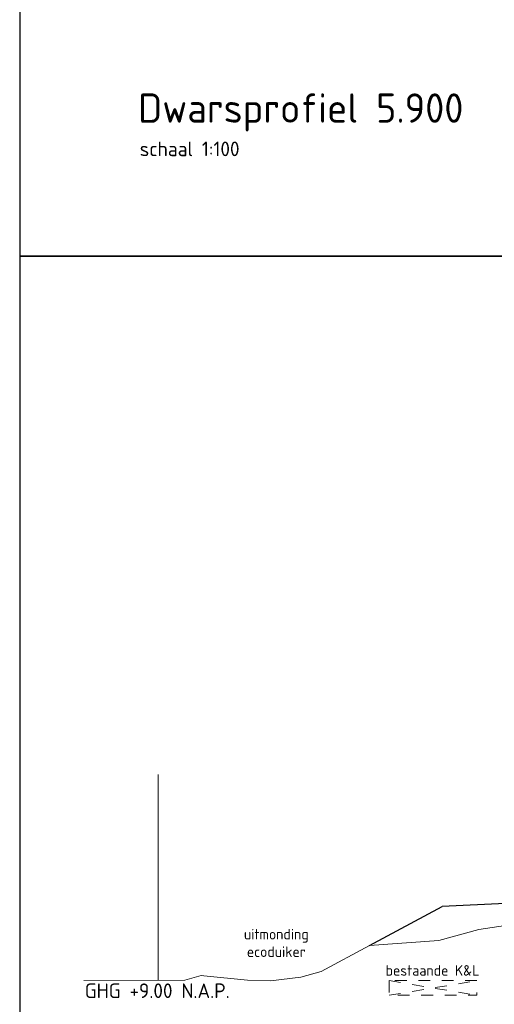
# Model space of a CAD drawing. Header units: metres. Extents: x 180716 to 180809, y 418548 to 418668.
# Tile 42 of 148: x 180763 to 180771, y 418575 to 418592. Entities that reach past the tile are written whole.
import ezdxf

# ---------------------------------------------------------------- set-up
doc = ezdxf.new("R2010")
doc.units = ezdxf.units.M
doc.linetypes.add('NLCS-HIDDEN', pattern=[4, 2, -2])
doc.layers.get('0').update_dxf_attribs({"color": 30, "lineweight": 0})
for name, color, linetype, lineweight in [('B-WE-GW-BERM-GD', 253, 'Continuous', 0), ('B-WE-KG-GRENS_PERCEEL-SD', 253, 'Continuous', 0), ('B-WE-KL-STROOK-GD', 8, 'NLCS-HIDDEN', 18), ('B-WE-VH-M', 253, 'Continuous', 0), ('N-WE-GW-BERM-GD', 90, 'Continuous', 30), ('X-XX-AL-AANKLEDING-T25', 7, 'Continuous', 25), ('X-XX-AL-AANKLEDING-T50', 7, 'Continuous', 30), ('X-XX-AL-PRINCIPEPROFIEL-T18', 1, 'Continuous', 18), ('X-XX-AL-PRINCIPEPROFIEL-T25', 6, 'Continuous', 25)]:
    doc.layers.add(name, color=color, linetype=linetype, lineweight=lineweight)
doc.layers.add('X-XX-AL-HULPLIJN-GD', color=155, linetype='Continuous', lineweight=25, plot=False)
doc.styles.add('NLCS-ISO-M100-T18', font='NLCS-ISO.ttf', dxfattribs={"height": 0.18})
doc.styles.add('NLCS-ISO-M100-T25', font='NLCS-ISO.ttf', dxfattribs={"height": 0.25})
doc.styles.add('NLCS-ISO-M100-T50', font='NLCS-ISO.ttf', dxfattribs={"height": 0.5})
doc.styles.get("Standard").update_dxf_attribs({"font": 'arial.ttf'})
doc.linetypes.add('KG-KADASTRAAL', pattern='A,5.5,-2,["K",Standard,S=1.8,R=0,X=0,Y=-0.9],-2,5.5,-2,[5,NLCS.shx,S=0.75,R=0,X=0,Y=0],-2', length=19)

# ---------------------------------------------------------------- blocks, each defined once
blk = doc.blocks.new('SKG-GRENS_PERCEEL-D')
at = {"linetype": 'KG-KADASTRAAL', "ltscale": 0.15, "flags": 128}
blk.add_lwpolyline([(0, 0), (0, 3.512)], dxfattribs=at)

msp = doc.modelspace()

# ---------------------------------------------------------------- linework, layer by layer
at = {"layer": 'B-WE-GW-BERM-GD', "flags": 128}
msp.add_lwpolyline([(180764.08, 418575.295), (180765.805, 418575.299), (180766.083, 418575.378), (180766.13, 418575.373), (180766.875, 418575.299), (180767.267, 418575.287), (180767.784, 418575.347), (180768.132, 418575.445), (180768.961, 418575.89), (180770.141, 418575.973), (180770.827, 418576.162), (180771.284, 418576.231)], dxfattribs=at)
at = {"layer": 'B-WE-KL-STROOK-GD', "ltscale": 0.1, "flags": 128}
msp.add_lwpolyline([(180769.294, 418575.29), (180769.294, 418575.04), (180770.794, 418575.04), (180770.794, 418575.29)], close=True, dxfattribs=at)
for points in [[(180769.294, 418575.29), (180770.794, 418575.04)], [(180769.294, 418575.04), (180770.794, 418575.29)]]:
    msp.add_lwpolyline(points, dxfattribs=at)
at = {"layer": 'N-WE-GW-BERM-GD', "flags": 128}
for points in [[(180768.961, 418575.89), (180770.201, 418576.555)], [(180771.284, 418576.609), (180770.201, 418576.555)]]:
    msp.add_lwpolyline(points, dxfattribs=at)
at = {"layer": 'X-XX-AL-HULPLIJN-GD', "flags": 128}
for points in [[(180802.985, 418607.659), (180762.985, 418607.659), (180762.985, 418587.659), (180802.985, 418587.659)], [(180802.985, 418587.659), (180762.985, 418587.659), (180762.985, 418567.659), (180802.985, 418567.659)]]:
    msp.add_lwpolyline(points, close=True, dxfattribs=at)

# ---------------------------------------------------------------- block references
at = {"layer": 'B-WE-KG-GRENS_PERCEEL-SD'}
msp.add_blockref('SKG-GRENS_PERCEEL-D', (180765.35, 418575.298), dxfattribs=at)

# ---------------------------------------------------------------- texts
at = {"layer": 'B-WE-VH-M', "insert": (180766.499, 418576.174), "char_height": 0.18, "attachment_point": 1, "style": 'NLCS-ISO-M100-T18'}
msp.add_mtext_dynamic_manual_height_columns('\\pxqc;uitmonding ecoduiker', width=1.73683, gutter_width=12.5, heights=[0], dxfattribs=at)
at = {"layer": 'X-XX-AL-AANKLEDING-T25', "style": 'NLCS-ISO-M100-T25'}
msp.add_text('schaal 1:100', height=0.25, dxfattribs=at).set_placement((180765.035, 418589.368))
at = {"layer": 'X-XX-AL-AANKLEDING-T50', "style": 'NLCS-ISO-M100-T50'}
msp.add_text('Dwarsprofiel 5.900', height=0.5, dxfattribs=at).set_placement((180765.008, 418589.94))
at = {"layer": 'X-XX-AL-PRINCIPEPROFIEL-T18', "insert": (180770.836, 418575.555), "char_height": 0.18, "width": 2.01493, "attachment_point": 3, "style": 'NLCS-ISO-M100-T18'}
msp.add_mtext('bestaande K&L', dxfattribs=at)
at = {"layer": 'X-XX-AL-PRINCIPEPROFIEL-T25', "insert": (180764.097, 418575.243), "char_height": 0.25, "width": 3.9656, "attachment_point": 1, "rotation": 0, "style": 'NLCS-ISO-M100-T25'}
msp.add_mtext('GHG +9.00 N.A.P.', dxfattribs=at)

doc.saveas('drawing.dxf')
